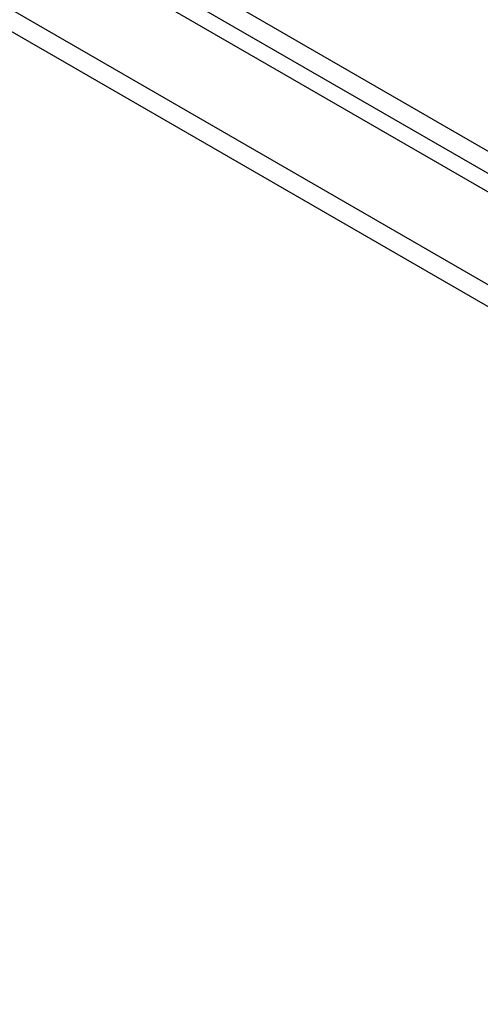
# Model space of a CAD drawing. Header units: inches. Extents: x 635 to 745, y 253 to 341.
# Tile 70 of 127: x 712.15 to 715.53, y 284.36 to 291.58. Entities that reach past the tile are written whole.
import ezdxf

# ---------------------------------------------------------------- set-up
doc = ezdxf.new("R2010")
doc.units = ezdxf.units.IN
doc.header["$MEASUREMENT"] = 0
doc.layers.add('Visible Edges(ANSI)', color=7, linetype='Continuous', lineweight=25)
doc.layers.add('Visible Tangent Edges(ANSI)', color=7, linetype='Continuous', lineweight=25)

msp = doc.modelspace()

# ---------------------------------------------------------------- linework, layer by layer
at = {"layer": 'Visible Edges(ANSI)'}
msp.add_line((686.9807, 306.8335), (737.613, 277.6009), dxfattribs=at)
at = {"layer": 'Visible Tangent Edges(ANSI)'}
for p, q in [((737.8839, 277.7425), (687.1122, 307.0555)), ((687.0422, 306.9343), (737.8139, 277.6212)), ((686.3902, 306.4926), (737.0226, 277.26)), ((736.9526, 277.1388), (686.3202, 306.3714))]:
    msp.add_line(p, q, dxfattribs=at)

doc.saveas('drawing.dxf')
